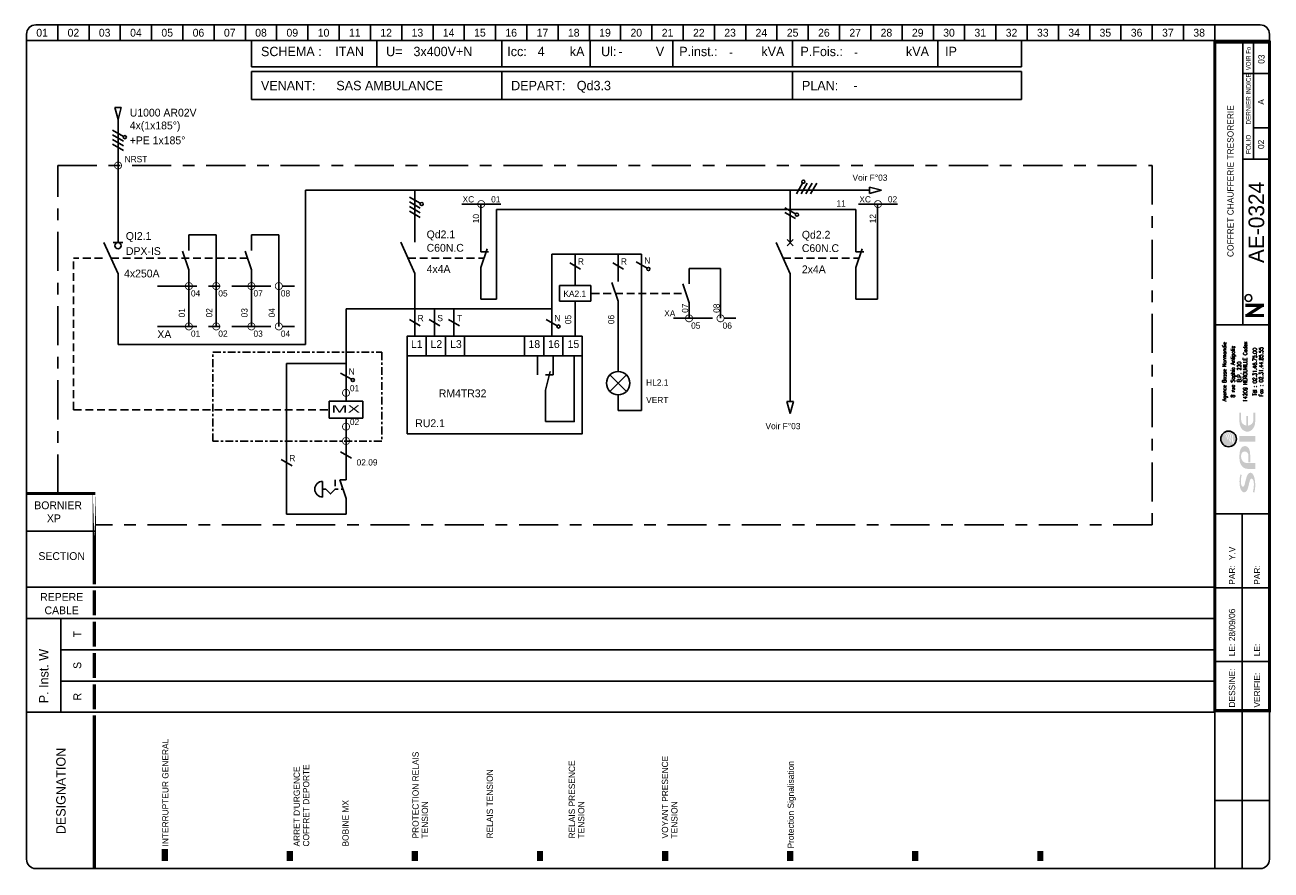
# Model space of a CAD drawing. Header units: millimetres. Extents: x 0 to 3398, y -1 to 270.
# Tile 3 of 7: x 1000 to 1398, y 0 to 270. Entities that reach past the tile are written whole.
import ezdxf
from ezdxf.enums import TextEntityAlignment as Align

# ---------------------------------------------------------------- set-up
doc = ezdxf.new("R2010")
doc.units = ezdxf.units.MM
doc.header["$LTSCALE"] = 25
for name, pattern in [('AXES', [0.95, 0.5, -0.15, 0.15, -0.15]), ('CONTINU', [0]), ('DISCONTINU', [0.15, 0.1, -0.05])]:
    doc.linetypes.add(name, pattern=pattern)
doc.layers.get('0').update_dxf_attribs({"linetype": 'CONTINUOUS'})
for name, color, linetype in [('LOGO_SPIE', 160, 'CONTINUOUS'), ('POINTILLE', 5, 'DISCONTINU'), ('TEXTE', 92, 'CONTINU'), ('TRAIAXE', 6, 'AXES'), ('TRAIFIN', 1, 'CONTINU'), ('TRAIGROS', 40, 'CONTINU'), ('TRAIMOY', 150, 'CONTINU')]:
    doc.layers.add(name, color=color, linetype=linetype)
doc.styles.add('ROMANS8', font='ROMANS8.shx')
doc.styles.add('TXT', font='txt', dxfattribs={"width": 0.8})

# ---------------------------------------------------------------- blocks, each defined once
blk = doc.blocks.new('CART')
at = {"layer": 'TEXTE', "color": 7}
for p, q in [((72.02, 264.91), (72.02, 256.49)), ((112.02, 264.91), (112.02, 256.49)), ((152.02, 264.91), (152.02, 256.49)), ((180.26, 264.91), (180.26, 256.49)), ((206.73, 264.91), (206.73, 256.49)), ((244.98, 264.91), (244.98, 256.49)), ((291.46, 264.91), (291.46, 256.49)), ((318.22, 264.91), (318.22, 256.49)), ((318.22, 256.49), (72.02, 256.49)), ((72, 246), (72, 255)), ((72, 255), (318.25, 255)), ((152, 255), (152, 246)), ((245, 255), (245, 246)), ((318.25, 255), (318.25, 246)), ((318.25, 246), (72, 246)), ((11.02, 79.91), (11.02, 49.91))]:
    blk.add_line(p, q, dxfattribs=at)
at = {"layer": 'TEXTE', "color": 7, "const_width": 1}
for points in [[(395.77, 180.16), (389.77, 180.16)], [(390.27, 176.91), (395.27, 180.16)], [(395.77, 176.91), (389.77, 176.91)]]:
    blk.add_lwpolyline(points, dxfattribs=at)
at = {"layer": 'TEXTE', "color": 7}
blk.add_circle((390.78, 182.5), 1.08, dxfattribs=at)
at = {"layer": 'TRAIAXE', "color": 6}
for p, q in [((10.02, 119.91), (10.02, 224.91)), ((10.02, 224.91), (360.02, 224.91)), ((360.02, 224.91), (360.02, 109.91)), ((360.02, 109.91), (22.02, 109.91))]:
    blk.add_line(p, q, dxfattribs=at)
at = {"layer": 'TRAIFIN', "color": 7}
for p, q in [((10.02, 269.91), (10.02, 264.91)), ((20.02, 269.91), (20.02, 264.91)), ((30.02, 269.91), (30.02, 264.91)), ((40.02, 269.91), (40.02, 264.91)), ((50.02, 269.91), (50.02, 264.91)), ((60.02, 269.91), (60.02, 264.91)), ((70.02, 269.91), (70.02, 264.91)), ((80.02, 269.91), (80.02, 264.91)), ((90.02, 269.91), (90.02, 264.91)), ((100.02, 269.91), (100.02, 264.91)), ((110.02, 269.91), (110.02, 264.91)), ((120.02, 269.91), (120.02, 264.91)), ((130.02, 269.91), (130.02, 264.91)), ((140.02, 269.91), (140.02, 264.91)), ((150.02, 269.91), (150.02, 264.91)), ((160.02, 269.91), (160.02, 264.91)), ((170.02, 269.91), (170.02, 264.91)), ((180.02, 269.91), (180.02, 264.91)), ((190.02, 269.91), (190.02, 264.91)), ((200.02, 269.91), (200.02, 264.91)), ((210.02, 269.91), (210.02, 264.91)), ((220.02, 269.91), (220.02, 264.91)), ((230.02, 269.91), (230.02, 264.91)), ((240.02, 269.91), (240.02, 264.91)), ((250.02, 269.91), (250.02, 264.91)), ((260.02, 269.91), (260.02, 264.91)), ((270.02, 269.91), (270.02, 264.91)), ((280.02, 269.91), (280.02, 264.91)), ((290.02, 269.91), (290.02, 264.91)), ((300.02, 269.91), (300.02, 264.91)), ((310.02, 269.91), (310.02, 264.91)), ((320.02, 269.91), (320.02, 264.91)), ((330.02, 269.91), (330.02, 264.91)), ((340.02, 269.91), (340.02, 264.91)), ((350.02, 269.91), (350.02, 264.91)), ((360.02, 269.91), (360.02, 264.91)), ((370.02, 269.91), (370.02, 264.91)), ((380.02, 269.91), (380.02, 264.91)), ((392.43, 226.95), (392.43, 264.41)), ((392.43, 237), (396.98, 237))]:
    blk.add_line(p, q, dxfattribs=at)
at = {"layer": 'TRAIGROS', "color": 7}
for p, q in [((3.02, 269.91), (394.52, 269.91)), ((0.02, 266.91), (0.02, 264.91)), ((0.02, 264.91), (0.02, 2.91)), ((397.52, 264.91), (0.02, 264.91)), ((397.52, 264.91), (0.02, 264.91)), ((389.02, 173.91), (389.02, 264.41)), ((397.52, 266.91), (397.52, 264.91)), ((397.52, 2.91), (397.52, 264.91)), ((389.02, 254.41), (397.02, 254.41)), ((389.02, 226.92), (397.02, 226.92)), ((380.02, 173.91), (397.52, 173.91)), ((380.02, 113.43), (397.53, 113.43)), ((0.02, 107.91), (22.02, 107.91)), ((0.02, 89.91), (380.02, 89.91)), ((11.02, 79.91), (0.02, 79.91)), ((11.02, 79.91), (380.02, 79.91)), ((11.02, 69.91), (380.02, 69.91)), ((11.02, 59.91), (380.02, 59.91)), ((0.02, 49.91), (380.02, 49.91)), ((380.02, -0.12), (380.02, 50.43)), ((3.02, -0.09), (394.52, -0.09))]:
    blk.add_line(p, q, dxfattribs=at)
for points, const_width in [([(380.02, 264.41), (380.02, 50.43), (397.52, 50.43), (397.52, 264.41), (380.02, 264.41)], 1), ([(0.02, 119.91), (22.02, 119.91)], 1), ([(21.73, 88.91), (21.73, 80.91)], 1), ([(21.73, 78.91), (21.73, 70.91)], 1), ([(21.73, 68.91), (21.73, 60.91)], 1), ([(21.73, 58.91), (21.73, 50.91)], 1), ([(21.73, 48.91), (21.73, 43.38)], 1), ([(21.73, 43.38), (21.73, -0.09)], 1), ([(44.23, 6.14), (44.23, 2.27)], 2), ([(84.23, 5.5), (84.23, 2.27)], 2), ([(124.23, 5.5), (124.23, 2.27)], 2), ([(164.23, 5.5), (164.23, 2.27)], 2), ([(204.23, 5.5), (204.23, 2.27)], 2), ([(244.23, 5.5), (244.23, 2.27)], 2), ([(284.23, 5.5), (284.23, 2.27)], 2), ([(324.23, 5.5), (324.23, 2.27)], 2)]:
    blk.add_lwpolyline(points, dxfattribs=dict(at, const_width=const_width))
at = {"layer": 'TRAIGROS', "color": 7, "const_width": 1}
blk.add_lwpolyline([(21.73, 119.95), (21.73, 90.91)], close=True, dxfattribs=at)
at = {"layer": 'TRAIGROS', "color": 7}
for centre, start, end in [((3.02, 266.91), 90, 180), ((394.52, 266.91), 0, 90), ((3.02, 2.91), 180, 270), ((394.52, 2.91), 270, 0)]:
    blk.add_arc(centre, 3, start, end, dxfattribs=at)
at = {"layer": 'TRAIMOY', "color": 7}
for p, q in [((388.77, -0.1), (388.77, 113.43)), ((380.02, 89.73), (397.53, 89.73)), ((380.02, 66.18), (397.53, 66.18)), ((380.02, 21.66), (397.53, 21.66))]:
    blk.add_line(p, q, dxfattribs=at)
at = {"layer": 'TEXTE', "color": 7}
for s, p in [('01', (5.02, 267.41)), ('02', (15.02, 267.41)), ('03', (25.02, 267.41)), ('04', (35.02, 267.41)), ('05', (45.02, 267.41)), ('06', (55.02, 267.41)), ('07', (65.02, 267.41)), ('08', (75.02, 267.41)), ('09', (85.02, 267.41)), ('10', (95.02, 267.41)), ('11', (105.02, 267.41)), ('12', (115.02, 267.41)), ('13', (125.02, 267.41)), ('14', (135.02, 267.41)), ('15', (145.02, 267.41)), ('16', (155.02, 267.41)), ('17', (165.02, 267.41)), ('18', (175.02, 267.41)), ('19', (185.02, 267.41)), ('20', (195.02, 267.41)), ('21', (205.02, 267.41)), ('22', (215.02, 267.41)), ('23', (225.02, 267.41)), ('24', (235.02, 267.41)), ('25', (245.02, 267.41)), ('26', (255.02, 267.41)), ('27', (265.02, 267.41)), ('28', (275.02, 267.41)), ('29', (285.02, 267.41)), ('30', (295.02, 267.41)), ('31', (305.02, 267.41)), ('32', (315.02, 267.41)), ('33', (325.02, 267.41)), ('34', (335.02, 267.41)), ('35', (345.02, 267.41)), ('36', (355.02, 267.41)), ('37', (365.02, 267.41)), ('38', (375.02, 267.41))]:
    blk.add_text(s, height=2.5, dxfattribs=at).set_placement(p, align=Align.MIDDLE)
for s, height, p in [('kA', 3, (173.77, 259.91)), ('Ul:', 3, (183.77, 259.91)), ('P.inst.:', 3, (208.77, 259.91)), ('kVA', 3, (235.02, 259.91)), ('P.Fois.:', 3, (247.52, 259.91)), ('kVA', 3, (281.27, 259.91)), ('SCHEMA :', 3, (75.02, 259.91)), ('U=', 3, (115.02, 259.91)), ('Icc:', 3, (153.77, 259.91)), ('V', 3, (201.27, 259.91)), ('IP', 3, (293.77, 259.91)), ('VENANT:', 3, (75, 249)), ('DEPART:', 3, (155, 249)), ('PLAN:', 3, (248, 249)), ('BORNIER', 2.5, (2.52, 114.91))]:
    blk.add_text(s, height=height, dxfattribs=at).set_placement(p)
at = {"layer": 'TEXTE', "color": 7, "width": 0.75}
blk.add_text('VOIR Fo', height=1.5, rotation=90, dxfattribs=at).set_placement((391.52, 255.41), (391.52, 262.91), align=Align.FIT)
at = {"layer": 'TEXTE', "color": 7, "style": 'TXT', "width": 0.8}
blk.add_text('DERNIER INDICE', height=1.5, rotation=90, dxfattribs=at).set_placement((391.52, 238.03))
at = {"layer": 'TEXTE', "color": 7}
for s, height, p in [('FOLIO', 1.5, (391.52, 231.67)), ('T', 2.5, (17.52, 74.91)), ('S', 2.5, (17.52, 64.91)), ('R', 2.5, (17.52, 54.91))]:
    blk.add_text(s, height=height, rotation=90, dxfattribs=at).set_placement(p, align=Align.CENTER)
for s, p in [('SECTION', (11.27, 98.66)), ('REPERE', (11.27, 85.59)), ('CABLE', (11.27, 81.3))]:
    blk.add_text(s, height=2.5, dxfattribs=at).set_placement(p, align=Align.CENTER)
for s, height, p in [('PAR:', 2, (386.53, 90.73)), ('PAR:', 2, (394.53, 90.73)), ('P. Inst. W', 3, (7.05, 52.81)), ('LE:', 2, (386.53, 67.86)), ('LE:', 2, (394.53, 67.86)), ('DESSINE:', 2, (386.53, 51.43)), ('VERIFIE:', 2, (394.53, 51.43)), ('DESIGNATION', 3, (12.52, 10.91))]:
    blk.add_text(s, height=height, rotation=90, dxfattribs=at).set_placement(p)
at = {"layer": 'TEXTE'}
for tag, p in [('FOLIO_SUIVANT', (395.92, 258.95)), ('INDICE', (395.81, 245.26)), ('FOLIO', (395.81, 231.67))]:
    blk.add_attdef(tag, text='', height=2, rotation=90, dxfattribs=at).set_placement(p, align=Align.CENTER)
at = {"layer": 'TEXTE', "color": 4}
for tag, p, height in [('REGIME_DE_NEUTRE', (98.77, 259.91), 3), ('TENSION', (123.77, 259.91), 3), ('ICC', (161.27, 259.91), 3), ('UI', (189.27, 259.91), 3), ('P_INSTAL', (224.73, 259.91), 2.5), ('PUISSSANCE_DE_FOISO', (264.73, 259.91), 2.5), ('VENANT_DE', (98, 249), 3), ('DEPART', (176, 249), 3), ('PLAN', (264.5, 249), 3)]:
    blk.add_attdef(tag, p, '', height=height, dxfattribs=at)
at = {"layer": 'TEXTE'}
blk.add_attdef('INTITULE_DU_PLAN', text='', height=2, rotation=90, dxfattribs=at).set_placement((385.02, 219.91), align=Align.MIDDLE)
at = {"layer": 'TEXTE', "color": 4}
blk.add_attdef('NUMERO', text='', height=5, rotation=90, dxfattribs=at).set_placement((395.81, 206.7), align=Align.CENTER)
at = {"layer": 'TEXTE'}
for tag, p in [('DESSINATEUR', (386.55, 97.87)), ('DATE', (386.53, 72.67))]:
    blk.add_attdef(tag, p, '', height=2, rotation=90, dxfattribs=at)
blk = doc.blocks.new('AI9-BLK3')
at = {"layer": 'LOGO_SPIE'}
h = blk.add_hatch(color=176, dxfattribs=at)
h.dxf.hatch_style = 2
edge = h.paths.add_edge_path()
edge.add_spline(control_points=[(-87.1, 11), (-87.1, 9.4), (-85.2, 7.9), (-81.7, 7), (-78.2, 6.1), (-73.9, 5), (-69.4, 3.9), (-60.5, 1.7), (-51.2, -1.1), (-51.2, -7.8), (-51.2, -15.2), (-64.6, -20.2), (-82.8, -20.2), (-89.5, -20.2), (-95.8, -19.6), (-102.2, -17.8), (-102.2, -17.8), (-100.2, -14.1), (-100.2, -14.1), (-94.3, -16.3), (-86, -16.7), (-79.8, -16.7), (-72.4, -16.7), (-66.3, -14.3), (-66.3, -10.9), (-66.3, -8.9), (-68.3, -7.2), (-71.6, -6.3), (-75, -5.4), (-79.3, -4.3), (-83.7, -3.3), (-92.4, -1.4), (-101.5, 1.2), (-101.5, 8.1), (-101.5, 14.8), (-91.8, 20.1), (-73.9, 20.1), (-68.3, 20.1), (-60.1, 19.3), (-54.8, 17.2), (-54.8, 17.2), (-57.2, 14.4), (-57.2, 14.4), (-62.6, 15.9), (-68.8, 16.5), (-74.4, 16.5), (-83.8, 16.5), (-87.1, 13.8), (-87.1, 11)], knot_values=[0, 0, 0, 0, 1, 1, 1, 2, 2, 2, 3, 3, 3, 4, 4, 4, 5, 5, 5, 6, 6, 6, 7, 7, 7, 8, 8, 8, 9, 9, 9, 10, 10, 10, 11, 11, 11, 12, 12, 12, 13, 13, 13, 14, 14, 14, 15, 15, 15, 16, 16, 16, 16], degree=3, periodic=0)
h = blk.add_hatch(color=176, dxfattribs=at)
h.dxf.hatch_style = 2
edge = h.paths.add_edge_path()
edge.add_spline(control_points=[(-7.6, -2.8), (-2.1, -2.8), (3.1, 0.7), (3.1, 6.4), (3.1, 12.1), (-1.3, 15.9), (-7.6, 15.9), (-7.6, 15.9), (-11.2, 15.9), (-11.2, 15.9), (-19.8, 15.9), (-26.7, 9.4), (-26.7, 0), (-26.7, 0), (-26.7, -20.2), (-26.7, -20.2), (-26.7, -20.2), (-41.3, -20.2), (-41.3, -20.2), (-41.3, -20.2), (-41.3, -0.1), (-41.3, -0.1), (-41.3, 11.2), (-29.8, 20.1), (-15.9, 20.1), (-15.9, 20.1), (-5.8, 20.1), (-5.8, 20.1), (4.7, 20.1), (17.3, 16.7), (17.3, 6.4), (17.3, -4.1), (5.8, -7.3), (-5.8, -7.3), (-5.8, -7.3), (-25, -7.3), (-25, -7.3), (-25, -7.3), (-25, -2.8), (-25, -2.8), (-25, -2.8), (-7.6, -2.8), (-7.6, -2.8)], knot_values=[0, 0, 0, 0, 1, 1, 1, 2, 2, 2, 3, 3, 3, 4, 4, 4, 5, 5, 5, 6, 6, 6, 7, 7, 7, 8, 8, 8, 9, 9, 9, 10, 10, 10, 11, 11, 11, 12, 12, 12, 13, 13, 13, 14, 14, 14, 14], degree=3, periodic=0)
h = blk.add_hatch(color=176, dxfattribs=at)
h.dxf.hatch_style = 2
h.paths.add_polyline_path([(42.6, -20.2), (28, -20.2), (28, 20.1), (42.6, 20.1)])
h = blk.add_hatch(color=176, dxfattribs=at)
h.dxf.hatch_style = 2
edge = h.paths.add_edge_path()
edge.add_spline(control_points=[(94.4, -2.1), (94.4, -2.1), (69.3, -2.1), (69.3, -2.1), (70.3, -9.8), (76.3, -15.5), (83.4, -15.5), (83.4, -15.5), (102.2, -15.5), (102.2, -15.5), (102.2, -15.5), (102.2, -20.1), (102.2, -20.1), (102.2, -20.1), (79.3, -20.1), (79.3, -20.1), (65.4, -20.1), (53.9, -11.2), (53.9, 0.1), (53.9, 11.3), (65.4, 20.2), (79.3, 20.2), (79.3, 20.2), (102.2, 20.2), (102.2, 20.2), (102.2, 20.2), (102.2, 15.8), (102.2, 15.8), (102.2, 15.8), (83.4, 15.8), (83.4, 15.8), (76.3, 15.8), (70.2, 10), (69.3, 2.3), (69.3, 2.3), (94.4, 2.3), (94.4, 2.3), (94.4, 2.3), (94.4, -2.1), (94.4, -2.1)], knot_values=[0, 0, 0, 0, 1, 1, 1, 2, 2, 2, 3, 3, 3, 4, 4, 4, 5, 5, 5, 6, 6, 6, 7, 7, 7, 8, 8, 8, 9, 9, 9, 10, 10, 10, 11, 11, 11, 12, 12, 12, 13, 13, 13, 13], degree=3, periodic=0)
blk = doc.blocks.new('AI9-BLK2')
at = {"layer": 'LOGO_SPIE', "color": 7}
blk.add_circle((0, 0.000086), 20.000157, dxfattribs=at)
blk = doc.blocks.new('AI9-BLK1')
at = {"layer": 'LOGO_SPIE'}
h = blk.add_hatch(color=20, dxfattribs=at)
h.dxf.hatch_style = 2
edge = h.paths.add_edge_path()
edge.add_spline(control_points=[(-20, 0), (-20, 11), (-11, 20), (0, 20), (9.1, 20), (16.7, 14), (19.2, 5.7), (17.6, 8), (15.8, 10.2), (13.7, 12.1), (13.3, 11.9), (12.9, 11.7), (12.5, 11.6), (15.2, 9.5), (17.6, 7), (19.5, 4.2), (19.8, 3.2), (19.9, 2.1), (20, 0.9), (17.4, 4.7), (13.8, 8), (10, 10.4), (9.4, 10.1), (8.9, 9.8), (8.3, 9.5), (12.7, 7.3), (16.9, 3.9), (20, -0.1), (20, -1), (19.9, -1.8), (19.8, -2.7), (16, 2), (11, 5.6), (5.3, 7.7), (4.6, 7.2), (3.8, 6.7), (3.1, 6.2), (9.6, 4.6), (15.3, 1.1), (19.7, -3.7), (19.5, -4.4), (19.3, -5.2), (19.1, -5.9), (14.1, -0.7), (7.3, 2.7), (-0.3, 3.5), (-1.1, 2.8), (-2, 2), (-2.8, 1.2), (-2.8, 1.2), (-2.4, 1.2), (-2.4, 1.2), (5.7, 1.2), (13.1, -1.9), (18.8, -7), (18.5, -7.7), (18.2, -8.4), (17.8, -9.1), (12.6, -4.8), (6, -2.3), (-1.3, -2.3), (-2.9, -2.3), (-4.5, -2.4), (-6.1, -2.7), (-6.9, -3.7), (-7.7, -4.8), (-8.4, -5.9), (-5.7, -5.2), (-3, -4.8), (-0.1, -4.8), (6.3, -4.8), (12.3, -6.8), (17.2, -10.2), (16.8, -10.9), (16.3, -11.6), (15.8, -12.3), (11.4, -9.7), (6.4, -8.2), (1, -8.2), (-3.3, -8.2), (-7.4, -9.2), (-11, -10.8), (-11.6, -12.1), (-12.1, -13.4), (-12.6, -14.7), (-8.3, -12.2), (-3.2, -10.7), (2.1, -10.7), (6.6, -10.7), (10.9, -11.7), (14.7, -13.6), (11, -17.5), (5.8, -20), (0, -20), (-11, -20), (-20, -11), (-20, 0)], knot_values=[0, 0, 0, 0, 1, 1, 1, 2, 2, 2, 3, 3, 3, 4, 4, 4, 5, 5, 5, 6, 6, 6, 7, 7, 7, 8, 8, 8, 9, 9, 9, 10, 10, 10, 11, 11, 11, 12, 12, 12, 13, 13, 13, 14, 14, 14, 15, 15, 15, 16, 16, 16, 17, 17, 17, 18, 18, 18, 19, 19, 19, 20, 20, 20, 21, 21, 21, 22, 22, 22, 23, 23, 23, 24, 24, 24, 25, 25, 25, 26, 26, 26, 27, 27, 27, 28, 28, 28, 29, 29, 29, 30, 30, 30, 31, 31, 31, 32, 32, 32, 32], degree=3, periodic=0)
at = {"layer": 'LOGO_SPIE', "color": 7}
blk.add_blockref('AI9-BLK2', (0, 0), dxfattribs=at)
blk = doc.blocks.new('logo_SPIE_rvb')
at = {"layer": 'LOGO_SPIE', "color": 7}
for name, p in [('AI9-BLK1', (180.777941, 135.963363)), ('AI9-BLK3', (145.467434, 87.922626))]:
    blk.add_blockref(name, p, dxfattribs=at)
blk = doc.blocks.new('Logo spie Carouche folio')
at = {"xscale": 0.125, "yscale": 0.125, "zscale": 0.125, "rotation": 90}
blk.add_blockref('logo_SPIE_rvb', (21.4, 1.38), dxfattribs=at)
at = {"color": 7, "style": 'ROMANS8', "width": 0.8}
for s, height, p in [('Agence Basse Normandie', 1.2384, (3.67, 45.47)), ('8 rue Sophia Antipolis', 1.2384, (6.4, 45.47)), ('14209 HEROUVILLE Cedex', 1.2384, (10.36, 45.47)), ('B.P. 220', 1.238, (8.44, 45.47)), ('Tél : 02.31.46.75.00', 1.2384, (13.4, 45.47)), ('Fax : 02.31.44.85.55', 1.2384, (15.43, 45.47))]:
    blk.add_text(s, height=height, rotation=90, dxfattribs=at).set_placement(p, align=Align.CENTER)
blk = doc.blocks.new('U6')
at = {"layer": 'TRAIFIN'}
blk.add_circle((0, -1), 1, dxfattribs=at)
at = {"layer": 'TRAIGROS'}
for p, q in [((0, -10), (-4.5, 0)), ((-1.5, 0), (1.5, 0))]:
    blk.add_line(p, q, dxfattribs=at)
blk = doc.blocks.new('R1')
at = {"layer": 'TRAIFIN'}
for p, q in [((0.005005, 9.98501), (0.005005, 14.98501)), ((-4.994995, 4.98501), (-4.994995, 9.98501)), ((-4.994995, 9.98501), (5.005005, 9.98501)), ((5.005005, 9.98501), (5.005005, 4.98501)), ((5.005005, 4.98501), (-4.994995, 4.98501)), ((0.005005, -0.01499), (0.005005, 4.98501))]:
    blk.add_line(p, q, dxfattribs=at)
blk = doc.blocks.new('X86')
at = {"linetype": 'Continuous'}
blk.add_lwpolyline([(-6.5, 2.5, 1), (-6.5, -2.5)], format="xyb", close=True, dxfattribs=at)
for points in [[(-6.5, 0), (-5.5, 0), (-4, -1.5), (-2.5, 0), (-1.5, 0)], [(-2.5, 1), (-2.5, 3)], [(-0.5, 0), (0, 0)]]:
    blk.add_lwpolyline(points, dxfattribs=at)
blk = doc.blocks.new('X04')
at = {"layer": 'TRAIFIN'}
for p, q in [((0, 8), (0, 3)), ((0, -8), (0, -3))]:
    blk.add_line(p, q, dxfattribs=at)
at = {"layer": 'TRAIGROS'}
blk.add_line((-2, 3), (0, -3), dxfattribs=at)
blk = doc.blocks.new('X64')
at = {"linetype": 'Continuous'}
for points in [[(-1.73, 2.5), (1.73, 0.5)], [(-1.73, 1), (1.73, -1)], [(-1.73, -0.5), (1.73, -2.5)], [(-1.73, -2), (1.73, -4)]]:
    blk.add_lwpolyline(points, dxfattribs=at)
blk.add_circle((2.17, 0.25), 0.5, dxfattribs=at)
blk = doc.blocks.new('R101', base_point=(222.38, 164.86))
at = {"layer": 'TRAIGROS'}
for p, q in [((222.38, 165.89), (226.25, 164.86)), ((222.38, 163.82), (222.38, 165.89)), ((226.25, 164.86), (222.38, 163.82))]:
    blk.add_line(p, q, dxfattribs=at)
blk = doc.blocks.new('U75')
at = {"layer": 'TRAIFIN', "const_width": 0.25}
blk.add_lwpolyline([(-1.125, 0, 1), (1.125, 0, 1)], format="xyb", close=True, dxfattribs=at)
blk = doc.blocks.new('r18')
at = {"layer": 'TRAIFIN'}
for p, q in [((0, 0), (0, -10)), ((-2.5, -15), (-2.5, -17.5)), ((2.5, -15), (2.5, -17.5))]:
    blk.add_line(p, q, dxfattribs=at)
at = {"layer": 'TRAIGROS'}
for p, q in [((-1.5, -16), (0, -10)), ((0, -15), (-2.5, -15))]:
    blk.add_line(p, q, dxfattribs=at)
blk = doc.blocks.new('X66')
at = {"linetype": 'Continuous'}
blk.add_lwpolyline([(-1.73, 2.5), (1.73, 0.5)], dxfattribs=at)
blk.add_circle((2.17, 0.25), 0.5, dxfattribs=at)
blk = doc.blocks.new('X30')
at = {"linetype": 'CONTINU'}
for points in [[(-2.65, 1.1), (2.65, 6.4)], [(2.65, 1.1), (-2.65, 6.4)]]:
    blk.add_lwpolyline(points, dxfattribs=at)
blk.add_circle((0, 3.75), 3.75, dxfattribs=at)
blk = doc.blocks.new('X59')
at = {"linetype": 'Continuous'}
blk.add_lwpolyline([(-1.73, 1), (1.73, -1)], dxfattribs=at)
blk = doc.blocks.new('X05')
at = {"layer": 'TRAIFIN'}
for p, q in [((0, 8), (0, 2)), ((0, -8), (0, -3))]:
    blk.add_line(p, q, dxfattribs=at)
at = {"layer": 'TRAIGROS'}
for p, q in [((2, 3), (0, -3)), ((0, 2), (2.5, 2))]:
    blk.add_line(p, q, dxfattribs=at)
blk = doc.blocks.new('U3')
at = {"layer": 'TRAIGROS'}
for p, q in [((0, -10), (-4.5, 0)), ((-1, 1), (1, -1)), ((-1, -1), (1, 1))]:
    blk.add_line(p, q, dxfattribs=at)
blk = doc.blocks.new('X62')
at = {"linetype": 'Continuous'}
for points in [[(-1.73, 2.5), (1.73, 0.5)], [(-1.73, 1), (1.73, -1)]]:
    blk.add_lwpolyline(points, dxfattribs=at)
blk.add_circle((2.17, 0.25), 0.5, dxfattribs=at)

msp = doc.modelspace()

# ---------------------------------------------------------------- linework, layer by layer
at = {"color": 6, "linetype": 'AXES', "ltscale": 0.2}
msp.add_lwpolyline([(1059.6, 165.21), (1113.6, 165.21), (1113.6, 136.74), (1059.6, 136.74)], close=True, dxfattribs=at)
at = {"layer": 'POINTILLE'}
for p, q in [((1015.08, 146.83), (1015.08, 195.34)), ((1024.29, 195.34), (1015.08, 195.34)), ((1027.02, 195.34), (1070.69, 195.34)), ((1122.01, 195.34), (1146.27, 195.34)), ((1241.96, 195.34), (1266.22, 195.34)), ((1180.71, 184.09), (1210.88, 184.09)), ((1015.08, 146.83), (1096.78, 146.83))]:
    msp.add_line(p, q, dxfattribs=at)
at = {"layer": 'TRAIAXE'}
for p, q in [((1139.17, 212.65), (1151.67, 212.65)), ((1266.04, 212.65), (1278.54, 212.65)), ((1041.93, 186.41), (1086.93, 186.41)), ((1206.88, 176.09), (1226.95, 176.09)), ((1041.93, 173.5), (1086.93, 173.5))]:
    msp.add_line(p, q, dxfattribs=at)
at = {"layer": 'TRAIFIN'}
for p, q in [((1145.27, 197.34), (1145.27, 212.65)), ((1272.15, 197.34), (1272.15, 212.65)), ((1150.27, 182.26), (1150.27, 210.97)), ((1150.27, 210.97), (1265.22, 210.97)), ((1265.22, 210.97), (1265.22, 203.34)), ((1272.15, 182.26), (1272.15, 210.97)), ((1145.27, 203.34), (1145.27, 205.11)), ((1051.93, 197.84), (1051.93, 202.84)), ((1060.68, 202.84), (1051.93, 202.84)), ((1060.68, 202.84), (1060.68, 173.5)), ((1071.93, 197.84), (1071.93, 202.84)), ((1080.68, 202.84), (1071.93, 202.84)), ((1080.68, 202.84), (1080.68, 173.5)), ((1167.96, 179.09), (1167.96, 196.59)), ((1167.96, 196.59), (1175.46, 196.59)), ((1175.46, 196.59), (1175.46, 191.59)), ((1175.46, 196.59), (1189.21, 196.59)), ((1189.21, 196.59), (1189.21, 187.84)), ((1189.21, 196.59), (1196.71, 196.59)), ((1196.71, 196.59), (1196.71, 146.59)), ((1051.93, 173.5), (1051.93, 191.6)), ((1071.93, 173.5), (1071.93, 191.6)), ((1211.88, 192.09), (1221.95, 192.09)), ((1221.95, 192.09), (1221.95, 176.09)), ((1145.27, 182.26), (1145.27, 187.34)), ((1265.22, 187.34), (1265.22, 182.26)), ((1145.27, 182.26), (1150.27, 182.26)), ((1189.21, 159.09), (1189.21, 181.6)), ((1265.22, 182.26), (1272.15, 182.26)), ((1124.46, 179.09), (1102.18, 179.09)), ((1102.18, 179.09), (1102.18, 169.22)), ((1136.71, 179.09), (1167.96, 179.09)), ((1167.96, 179.09), (1167.96, 170.34)), ((1175.46, 176.59), (1175.46, 170.34)), ((1102.18, 154.93), (1102.18, 169.22)), ((1083.18, 113.42), (1083.18, 161.65)), ((1083.18, 161.65), (1102.18, 161.65)), ((1189.21, 146.59), (1189.21, 151.59)), ((1196.71, 146.59), (1189.21, 146.59)), ((1102.18, 138.73), (1102.18, 129.21)), ((1100.18, 124.42), (1102.18, 124.42)), ((1083.18, 113.42), (1102.18, 113.42))]:
    msp.add_line(p, q, dxfattribs=at)
at = {"layer": 'TRAIFIN', "const_width": 0.25}
for points in [[(1028.15, 225, 1), (1030.4, 225, 1)], [(1101.06, 136.83, 1), (1103.31, 136.83, 1)]]:
    msp.add_lwpolyline(points, format="xyb", close=True, dxfattribs=at)
at = {"layer": 'TRAIFIN'}
for points in [[(1163.42, 160.55), (1163.42, 164.09)], [(1165.92, 143.05), (1175.19, 143.05), (1175.19, 164.09)], [(1168.42, 160.55), (1168.42, 164.09)]]:
    msp.add_lwpolyline(points, dxfattribs=at)
at = {"layer": 'TRAIGROS'}
for p, q in [((1029.27, 225.09), (1029.27, 239.75)), ((1029.27, 225), (1029.27, 200.34)), ((1089.27, 167.73), (1089.27, 217.09)), ((1089.27, 217.09), (1269.53, 217.09)), ((1119.71, 200.45), (1124.21, 190.45)), ((1049.93, 197.6), (1051.93, 191.6)), ((1069.93, 197.6), (1071.93, 191.6)), ((1029.27, 190.34), (1029.27, 167.73)), ((1187.21, 187.6), (1189.21, 181.6)), ((1029.27, 167.73), (1089.27, 167.73))]:
    msp.add_line(p, q, dxfattribs=at)
at = {"layer": 'TRAIMOY'}
for p, q in [((1124.21, 217.09), (1124.21, 200.45)), ((1244.21, 200.34), (1244.21, 217.09)), ((1124.21, 190.45), (1124.21, 179.09)), ((1244.21, 190.34), (1244.21, 149.49))]:
    msp.add_line(p, q, dxfattribs=at)
for points in [[(1124.21, 179.09), (1124.21, 170.34)], [(1136.71, 179.09), (1124.46, 179.09)], [(1130.46, 179.09), (1130.46, 170.34)], [(1136.71, 179.09), (1136.71, 170.34)], [(1127.84, 170.34), (1127.84, 164.09)], [(1133.96, 170.34), (1133.96, 164.09)], [(1140.09, 170.34), (1140.09, 164.09)], [(1159.29, 170.34), (1159.29, 164.09)], [(1165.41, 170.34), (1165.41, 164.09)], [(1171.54, 170.34), (1171.54, 164.09)], [(1121.71, 164.09), (1177.66, 164.09)]]:
    msp.add_lwpolyline(points, dxfattribs=at)
msp.add_lwpolyline([(1121.71, 139.09), (1177.66, 139.09), (1177.66, 170.34), (1121.71, 170.34)], close=True, dxfattribs=at)

# ---------------------------------------------------------------- block references
at = {"layer": 'POINTILLE'}
msp.add_blockref('X86', (1101.18, 121.42), dxfattribs=at)
at = {"layer": 'TEXTE'}
msp.add_blockref('CART', (999.98, 0.09), dxfattribs=at).add_auto_attribs({'INTITULE_DU_PLAN': 'COFFRET CHAUFFERIE TRESORERIE', 'NUMERO': 'AE-0324', 'FOLIO': '02', 'FOLIO_SUIVANT': '03', 'INDICE': 'A', 'DESSINATEUR': ' Y.V', 'DATE': '28/09/06', 'REGIME_DE_NEUTRE': 'ITAN', 'TENSION': '3x400V+N', 'ICC': '  4', 'UI': '-', 'P_INSTAL': '-', 'PUISSSANCE_DE_FOISO': '-', 'VENANT_DE': ' SAS AMBULANCE', 'DEPART': 'Qd3.3', 'PLAN': '-'})
at = {"layer": 'TRAIFIN'}
for name, p in [('X64', (1029.27, 233.82)), ('X64', (1124.21, 212.4)), ('U75', (1145.42, 212.65)), ('X62', (1244.21, 209)), ('U75', (1272.29, 212.65)), ('U6', (1029.27, 200.34)), ('U3', (1244.21, 200.34)), ('R1', (1175.46, 176.59)), ('X66', (1196.71, 191.63)), ('U75', (1051.93, 186.41)), ('U75', (1060.68, 186.41)), ('U75', (1071.93, 186.41)), ('U75', (1080.68, 186.41)), ('X66', (1167.96, 173.21)), ('U75', (1211.88, 176.09)), ('U75', (1221.95, 176.09)), ('U75', (1051.93, 173.5)), ('U75', (1060.68, 173.5)), ('U75', (1071.93, 173.5)), ('U75', (1080.68, 173.5)), ('X66', (1102.18, 156.07)), ('U75', (1102.18, 152.23)), ('U75', (1102.18, 141.43))]:
    msp.add_blockref(name, p, dxfattribs=at)
for name, p, rotation in [('X64', (1248.7, 217.63), 90), ('X59', (1175.46, 192.84), 180.0457726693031), ('X59', (1189.21, 192.84), 180.0457726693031), ('X59', (1124.21, 174.71), 180.0457726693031), ('X59', (1130.46, 174.71), 180.0457726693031), ('X59', (1136.71, 174.71), 180.0457726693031), ('X59', (1102.18, 132.38), 180.0457726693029), ('X59', (1083.18, 129.88), 180.0457726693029)]:
    msp.add_blockref(name, p, dxfattribs=dict(at, rotation=rotation))
at = {"layer": 'TRAIGROS', "rotation": 270}
for p in [(1029.27, 243.61), (1244.21, 149.49)]:
    msp.add_blockref('R101', p, dxfattribs=at)
at = {"layer": 'TRAIGROS'}
for name, p in [('R101', (1269.53, 217.09)), ('X05', (1145.27, 195.34)), ('X05', (1265.22, 195.34)), ('X04', (1211.88, 184.09)), ('X30', (1189.21, 151.59)), ('X04', (1102.18, 121.42))]:
    msp.add_blockref(name, p, dxfattribs=at)
at = {"layer": 'TRAIGROS', "xscale": 1.080000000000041, "yscale": 1.080000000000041, "zscale": 1.080000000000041}
msp.add_blockref('R1', (1102.18, 138.75), dxfattribs=at)
at = {"layer": 'TRAIMOY'}
msp.add_blockref('Logo spie Carouche folio', (1380, 113.52), dxfattribs=at)
at = {"layer": 'TRAIMOY', "rotation": 180}
msp.add_blockref('r18', (1165.92, 143.05), dxfattribs=at)

# ---------------------------------------------------------------- texts
at = {"layer": 'TEXTE'}
for s, height, p in [('U1000 AR02V', 2.5, (1033.02, 240.67)), ('4x(1x185°)', 2.5, (1033.02, 236.57)), ('+PE 1x185°', 2.5, (1033.02, 231.8)), ('NRST', 2, (1031.37, 226.05)), ('Voir F°03', 2, (1264.14, 220.11)), ('QI2.1', 2.5, (1031.76, 201.19)), ('Qd2.1', 2.5, (1127.96, 201.7)), ('Qd2.2', 2.5, (1247.96, 201.59)), ('C60N.C', 2.5, (1127.96, 197.41)), ('C60N.C', 2.5, (1247.96, 197.3)), ('DPX-IS', 2.5, (1031.81, 196.36)), ('4x250A', 2.5, (1031.21, 189.18)), ('4x4A', 2.5, (1127.96, 190.63)), ('2x4A', 2.5, (1247.96, 190.52)), ('04', 2, (1052.59, 183.08)), ('05', 2, (1061.34, 183.08)), ('07', 2, (1072.59, 183.08)), ('08', 2, (1081.34, 183.08)), ('KA2.1', 2, (1171.69, 182.96)), ('XA', 2, (1203.93, 176.69)), ('01', 2, (1052.59, 170.18)), ('02', 2, (1061.34, 170.18)), ('03', 2, (1072.59, 170.18)), ('04', 2, (1081.34, 170.18)), ('05', 2, (1212.54, 172.76)), ('06', 2, (1222.62, 172.76)), ('L1', 2.5, (1122.96, 166.59)), ('L2', 2.5, (1129.21, 166.59)), ('L3', 2.5, (1135.46, 166.59)), ('18', 2.5, (1160.54, 166.59)), ('16', 2.5, (1166.79, 166.59)), ('15', 2.5, (1173.04, 166.59)), ('HL2.1', 2, (1198.15, 154.55)), ('01', 2, (1103.43, 152.73)), ('RM4TR32', 2.5, (1131.85, 150.83)), ('VERT', 2, (1198.15, 148.95)), ('02', 2, (1103.43, 141.93)), ('RU2.1', 2.5, (1124.33, 141.27)), ('Voir F°03', 2, (1236.32, 140.61))]:
    msp.add_text(s, height=height, dxfattribs=at).set_placement(p)
for s, height, p in [('XC', 2, (1141.31, 214.18)), ('01', 2, (1150.07, 214.18)), ('XC', 2, (1268.19, 214.18)), ('02', 2, (1276.95, 214.18)), ('11', 2, (1260.51, 212.86)), ('R', 2, (1177.29, 194.31)), ('R', 2, (1191.04, 194.31)), ('N', 2, (1198.54, 194.6)), ('R', 2, (1126.04, 176.18)), ('S', 2, (1132.29, 176.18)), ('T', 2, (1138.54, 176.18)), ('N', 2, (1169.79, 176.18)), ('XA', 2.5, (1044.08, 171)), ('N', 2, (1104.01, 159.04)), ('R', 2, (1085.01, 131.35)), ('02.09', 2, (1108.91, 129.99))]:
    msp.add_text(s, height=height, dxfattribs=at).set_placement(p, align=Align.MIDDLE)
for s, p in [('10', (1143.74, 208)), ('12', (1270.61, 208)), ('07', (1210.59, 179.32)), ('08', (1220.66, 179.32)), ('01', (1049.68, 177.86)), ('02', (1058.43, 177.86)), ('03', (1069.68, 177.86)), ('04', (1078.43, 177.86)), ('05', (1173.21, 175.71)), ('06', (1186.96, 175.71))]:
    msp.add_text(s, height=2, rotation=90, dxfattribs=at).set_placement(p, align=Align.MIDDLE)
at = {"layer": 'TEXTE', "width": 2.285714}
msp.add_text('MX', height=2.4, dxfattribs=at).set_placement((1097.57, 145.88), (1106.71, 145.88), align=Align.FIT)
at = {"layer": 'TEXTE', "color": 4}
msp.add_text(' XP', height=2.5, dxfattribs=at).set_placement((1005.61, 110.83))
at = {"layer": 'TEXTE', "ltscale": 0.9}
for s, p in [('INTERRUPTEUR GENERAL', (1045.4, 7.05)), ('PROTECTION RELAIS', (1125.41, 9.62)), ('Protection Signalisation', (1245.4, 6.42)), ('RELAIS PRESENCE', (1175.41, 9.62)), ('VOYANT PRESENCE', (1205.18, 9.62)), ("ARRET D'URGENCE", (1087.41, 7.05)), ('COFFRET DEPORTE ', (1090.41, 7.05)), ('RELAIS TENSION', (1149.16, 9.62)), ('BOBINE MX', (1103.02, 7.05)), ('TENSION', (1128.41, 9.62)), ('TENSION', (1178.41, 9.62)), ('TENSION', (1208.18, 9.62))]:
    msp.add_text(s, height=2, rotation=90, dxfattribs=at).set_placement(p)

doc.saveas('drawing.dxf')
